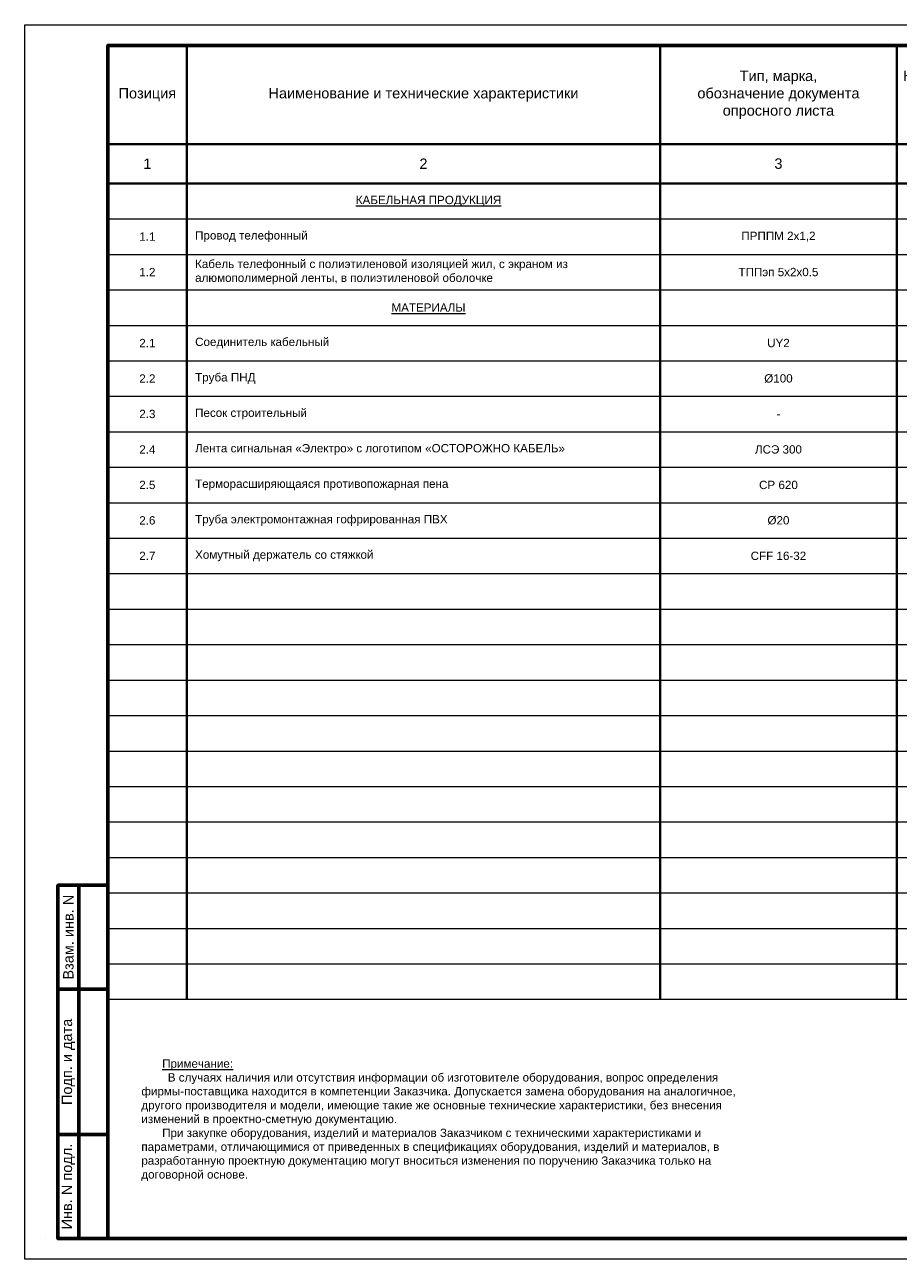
# Model space of a CAD drawing. Header units: millimetres. Extents: x 523431 to 527346, y -48565 to -47721.
# Tile 200 of 217: x 526926 to 527136, y -48565 to -48268. Entities that reach past the tile are written whole.
import ezdxf
from ezdxf.enums import TextEntityAlignment as Align

# ---------------------------------------------------------------- set-up
doc = ezdxf.new("R2010")
doc.units = ezdxf.units.MM
for name, color, linetype, lineweight in [('ВК-линия контур', 132, 'Continuous', 15), ('ВК-линия основная', 1, 'Continuous', 30), ('ВК-линия толстая', 30, 'Continuous', 60), ('ВК-Текст', 1, 'Continuous', 30), ('электрика', 1, 'Continuous', 40), ('ЭОМ_Текст', 7, 'Continuous', 30)]:
    doc.layers.add(name, color=color, linetype=linetype, lineweight=lineweight)
doc.styles.get("Standard").update_dxf_attribs({"font": 'arial.ttf'})

# ---------------------------------------------------------------- blocks, each defined once
blk = doc.blocks.new('*U31')
at = {"layer": 'ВК-линия контур', "color": 0}
for p, q in [((-420, 297), (0, 297)), ((-420, 0), (-420, 297)), ((0, 0), (-420, 0))]:
    blk.add_line(p, q, dxfattribs=at)
at = {"layer": 'ВК-линия контур', "color": 0, "lineweight": 0}
blk.add_lwpolyline([(-415, 5), (-415, 5)], close=True, dxfattribs=at).dxf.unprotected_set("ltscale", 0)
at = {"layer": 'ВК-линия основная', "color": 0}
for points in [[(-400, 287), (-400, 287)], [(-400, 90), (-400, 90)]]:
    blk.add_lwpolyline(points, dxfattribs=at)
at = {"layer": 'ВК-линия толстая', "color": 0}
for points in [[(-400, 5), (-400, 292), (-5, 292), (-5, 5)], [(-400, 278), (-400, 278), (-400, 278), (-400, 278)], [(-407, 65), (-412, 65), (-412, 90), (-407, 90)], [(-400, 65), (-407, 65), (-407, 90), (-400, 90)], [(-400, 90), (-400, 90), (-400, 90), (-400, 90)], [(-400, 90), (-400, 90), (-400, 90), (-400, 90)], [(-400, 90), (-400, 90), (-400, 90), (-400, 90)], [(-400, 90), (-400, 90), (-400, 90), (-400, 90)], [(-407, 30), (-412, 30), (-412, 65), (-407, 65)], [(-400, 30), (-407, 30), (-407, 65), (-400, 65)], [(-407, 5), (-412, 5), (-412, 30), (-407, 30)], [(-400, 5), (-407, 5), (-407, 30), (-400, 30)]]:
    blk.add_lwpolyline(points, close=True, dxfattribs=at)
for points in [[(-400, 287), (-400, 287)], [(-400, 287), (-400, 287)], [(-400, 287), (-400, 287)], [(-400, 287), (-400, 287)], [(-400, 90), (-400, 90)], [(-400, 90), (-400, 90)], [(-400, 90), (-400, 90)], [(-400, 90), (-400, 90)], [(-400, 90), (-400, 90)], [(-400, 90), (-400, 90)], [(-400, 90), (-400, 90)]]:
    blk.add_lwpolyline(points, dxfattribs=at)
at = {"layer": 'ВК-Текст', "color": 0, "rotation": 90}
for s, insert, char_height, width, attachment_point in [('\\pi2;Справ. N', (-400, 287), 0.0000208, 0.000208, 4), ('\\pi2;Перв. примен.', (-400, 287), 0.0000208, 0.000208, 4), ('\\pi2;Согласовано', (-400, 90), 0.00000385, 0.0000385, 4), ('\\pi2.5;Инв. N дубл.', (-400, 90), 0.00000417, 0.0000417, 4), ('\\pi2.5;Подп. дата', (-400, 90), 0.00000417, 0.0000583, 4), ('Взам. инв. N', (-409.5, 77.5), 2.5, 25, 5), ('Подп. и дата', (-409.5, 47.5), 2.5, 35, 5), ('Инв. N подл.', (-409.5, 17.5), 2.5, 25, 5)]:
    blk.add_mtext(s, dxfattribs=dict(at, insert=insert, char_height=char_height, width=width, attachment_point=attachment_point))
at = {"layer": 'ВК-Текст', "color": 0}
blk.add_attdef('ЛИСТ_АЛ', text='', height=2.5, dxfattribs=at).set_placement((-10, 288.5), align=Align.MIDDLE_CENTER)
at = {"layer": 'ВК-Текст', "color": 0, "ltscale": 0.5}
blk.add_attdef('ВЕРХНИЙ_ШИФР', text='', height=0.000005, rotation=180, dxfattribs=at).set_placement((-400, 278), align=Align.MIDDLE_CENTER)
at = {"layer": 'ВК-Текст', "color": 0, "flags": 12}
blk.add_attdef('ФОРМАТ_ЛИСТА', (-42, 1.56), '', height=2.5, dxfattribs=at)
blk = doc.blocks.new('A$C5C9321C1')
at = {"layer": 'электрика', "color": 7}
for p, q in [((1896, 22945), (1896, 20575)), ((13274, 22945), (13274, 20575)), ((18963, 22945), (18963, 20575)), ((22376, 22945), (22376, 20575)), ((26643, 22945), (26643, 20575)), ((28539, 22945), (28539, 20575)), ((30436, 22945), (30436, 20575)), ((32806, 22945), (32806, 20575)), ((0, 20575), (1896, 20575)), ((1896, 20575), (13274, 20575)), ((1896, 20575), (1896, 19627)), ((13274, 20575), (18963, 20575)), ((13274, 20575), (13274, 19627)), ((18963, 20575), (22376, 20575)), ((18963, 20575), (18963, 19627)), ((22376, 20575), (26643, 20575)), ((22376, 20575), (22376, 19627)), ((26643, 20575), (28539, 20575)), ((26643, 20575), (26643, 19627)), ((28539, 20575), (30436, 20575)), ((28539, 20575), (28539, 19627)), ((30436, 20575), (32806, 20575)), ((30436, 20575), (30436, 19627)), ((32806, 20575), (39500, 20575)), ((32806, 20575), (32806, 19627)), ((0, 19627), (1896, 19627)), ((1896, 19627), (13274, 19627)), ((1896, 19627), (1896, 18773)), ((13274, 19627), (18963, 19627)), ((13274, 19627), (13274, 18773)), ((18963, 19627), (22376, 19627)), ((18963, 19627), (18963, 18773)), ((22376, 19627), (26643, 19627)), ((22376, 19627), (22376, 18773)), ((26643, 19627), (28539, 19627)), ((26643, 19627), (26643, 18773)), ((28539, 19627), (30436, 19627)), ((28539, 19627), (28539, 18773)), ((30436, 19627), (32806, 19627)), ((30436, 19627), (30436, 18773)), ((32806, 19627), (39500, 19627)), ((32806, 19627), (32806, 18773)), ((1896, 18773), (1896, 17920)), ((13274, 18773), (13274, 17920)), ((18963, 18773), (18963, 17920)), ((22376, 18773), (22376, 17920)), ((26643, 18773), (26643, 17920)), ((28539, 18773), (28539, 17920)), ((30436, 18773), (30436, 17920)), ((32806, 18773), (32806, 17920)), ((1896, 17920), (1896, 17067)), ((13274, 17920), (13274, 17067)), ((18963, 17920), (18963, 17067)), ((22376, 17920), (22376, 17067)), ((26643, 17920), (26643, 17067)), ((28539, 17920), (28539, 17067)), ((30436, 17920), (30436, 17067)), ((32806, 17920), (32806, 17067)), ((1896, 17067), (1896, 16213)), ((13274, 17067), (13274, 16213)), ((18963, 17067), (18963, 16213)), ((22376, 17067), (22376, 16213)), ((26643, 17067), (26643, 16213)), ((28539, 17067), (28539, 16213)), ((30436, 17067), (30436, 16213)), ((32806, 17067), (32806, 16213)), ((1896, 16213), (1896, 15360)), ((13274, 16213), (13274, 15360)), ((18963, 16213), (18963, 15360)), ((22376, 16213), (22376, 15360)), ((26643, 16213), (26643, 15360)), ((28539, 16213), (28539, 15360)), ((30436, 16213), (30436, 15360)), ((32806, 16213), (32806, 15360)), ((1896, 15360), (1896, 14507)), ((13274, 15360), (13274, 14507)), ((18963, 15360), (18963, 14507)), ((22376, 15360), (22376, 14507)), ((26643, 15360), (26643, 14507)), ((28539, 15360), (28539, 14507)), ((30436, 15360), (30436, 14507)), ((32806, 15360), (32806, 14507)), ((1896, 14507), (1896, 13653)), ((13274, 14507), (13274, 13653)), ((18963, 14507), (18963, 13653)), ((22376, 14507), (22376, 13653)), ((26643, 14507), (26643, 13653)), ((28539, 14507), (28539, 13653)), ((30436, 14507), (30436, 13653)), ((32806, 14507), (32806, 13653)), ((1896, 13653), (1896, 12800)), ((13274, 13653), (13274, 12800)), ((18963, 13653), (18963, 12800)), ((22376, 13653), (22376, 12800)), ((26643, 13653), (26643, 12800)), ((28539, 13653), (28539, 12800)), ((30436, 13653), (30436, 12800)), ((32806, 13653), (32806, 12800)), ((1896, 12800), (1896, 11947)), ((13274, 12800), (13274, 11947)), ((18963, 12800), (18963, 11947)), ((22376, 12800), (22376, 11947)), ((26643, 12800), (26643, 11947)), ((28539, 12800), (28539, 11947)), ((30436, 12800), (30436, 11947)), ((32806, 12800), (32806, 11947)), ((1896, 11947), (1896, 11093)), ((13274, 11947), (13274, 11093)), ((18963, 11947), (18963, 11093)), ((22376, 11947), (22376, 11093)), ((26643, 11947), (26643, 11093)), ((28539, 11947), (28539, 11093)), ((30436, 11947), (30436, 11093)), ((32806, 11947), (32806, 11093)), ((1896, 11093), (1896, 10240)), ((13274, 11093), (13274, 10240)), ((18963, 11093), (18963, 10240)), ((22376, 11093), (22376, 10240)), ((26643, 11093), (26643, 10240)), ((28539, 11093), (28539, 10240)), ((30436, 11093), (30436, 10240)), ((32806, 11093), (32806, 10240)), ((1896, 10240), (1896, 9387)), ((13274, 10240), (13274, 9387)), ((18963, 10240), (18963, 9387)), ((22376, 10240), (22376, 9387)), ((26643, 10240), (26643, 9387)), ((28539, 10240), (28539, 9387)), ((30436, 10240), (30436, 9387)), ((32806, 10240), (32806, 9387)), ((1896, 9387), (1896, 8533)), ((13274, 9387), (13274, 8533)), ((18963, 9387), (18963, 8533)), ((22376, 9387), (22376, 8533)), ((26643, 9387), (26643, 8533)), ((28539, 9387), (28539, 8533)), ((30436, 9387), (30436, 8533)), ((32806, 9387), (32806, 8533)), ((1896, 8533), (1896, 7680)), ((13274, 8533), (13274, 7680)), ((18963, 8533), (18963, 7680)), ((22376, 8533), (22376, 7680)), ((26643, 8533), (26643, 7680)), ((28539, 8533), (28539, 7680)), ((30436, 8533), (30436, 7680)), ((32806, 8533), (32806, 7680)), ((1896, 7680), (1896, 6827)), ((13274, 7680), (13274, 6827)), ((18963, 7680), (18963, 6827)), ((22376, 7680), (22376, 6827)), ((26643, 7680), (26643, 6827)), ((28539, 7680), (28539, 6827)), ((30436, 7680), (30436, 6827)), ((32806, 7680), (32806, 6827)), ((1896, 6827), (1896, 5973)), ((13274, 6827), (13274, 5973)), ((18963, 6827), (18963, 5973)), ((22376, 6827), (22376, 5973)), ((26643, 6827), (26643, 5973)), ((28539, 6827), (28539, 5973)), ((30436, 6827), (30436, 5973)), ((32806, 6827), (32806, 5973)), ((1896, 5973), (1896, 5120)), ((13274, 5973), (13274, 5120)), ((18963, 5973), (18963, 5120)), ((22376, 5973), (22376, 5120)), ((26643, 5973), (26643, 5120)), ((28539, 5973), (28539, 5120)), ((30436, 5973), (30436, 5120)), ((32806, 5973), (32806, 5120)), ((1896, 5120), (1896, 4267)), ((13274, 5120), (13274, 4267)), ((18963, 5120), (18963, 4267)), ((22376, 5120), (22376, 4267)), ((26643, 5120), (26643, 4267)), ((28539, 5120), (28539, 4267)), ((30436, 5120), (30436, 4267)), ((32806, 5120), (32806, 4267)), ((1896, 4267), (1896, 3413)), ((13274, 4267), (13274, 3413)), ((18963, 4267), (18963, 3413)), ((22376, 4267), (22376, 3413)), ((26643, 4267), (26643, 3413)), ((28539, 4267), (28539, 3413)), ((30436, 4267), (30436, 3413)), ((32806, 4267), (32806, 3413)), ((1896, 3413), (1896, 2560)), ((13274, 3413), (13274, 2560)), ((18963, 3413), (18963, 2560)), ((22376, 3413), (22376, 2560)), ((26643, 3413), (26643, 2560)), ((28539, 3413), (28539, 2560)), ((30436, 3413), (30436, 2560)), ((32806, 3413), (32806, 2560)), ((1896, 2560), (1896, 0)), ((13274, 2560), (13274, 0)), ((18963, 2560), (18963, 0)), ((22376, 2560), (22376, 0)), ((26643, 2560), (26643, 0)), ((28539, 2560), (28539, 0)), ((30436, 2560), (30436, 0)), ((32806, 2560), (32806, 0))]:
    blk.add_line(p, q, dxfattribs=at)
at = {"layer": 'ЭОМ_Текст', "lineweight": 0}
for p, q in [((0, 18773), (1896, 18773)), ((1896, 18773), (13274, 18773)), ((13274, 18773), (18963, 18773)), ((18963, 18773), (22376, 18773)), ((22376, 18773), (26643, 18773)), ((26643, 18773), (28539, 18773)), ((28539, 18773), (30436, 18773)), ((30436, 18773), (32806, 18773)), ((32806, 18773), (39500, 18773)), ((0, 17920), (1896, 17920)), ((1896, 17920), (13274, 17920)), ((13274, 17920), (18963, 17920)), ((18963, 17920), (22376, 17920)), ((22376, 17920), (26643, 17920)), ((26643, 17920), (28539, 17920)), ((28539, 17920), (30436, 17920)), ((30436, 17920), (32806, 17920)), ((32806, 17920), (39500, 17920)), ((0, 17067), (1896, 17067)), ((1896, 17067), (13274, 17067)), ((13274, 17067), (18963, 17067)), ((18963, 17067), (22376, 17067)), ((22376, 17067), (26643, 17067)), ((26643, 17067), (28539, 17067)), ((28539, 17067), (30436, 17067)), ((30436, 17067), (32806, 17067)), ((32806, 17067), (39500, 17067)), ((0, 16213), (1896, 16213)), ((1896, 16213), (13274, 16213)), ((13274, 16213), (18963, 16213)), ((18963, 16213), (22376, 16213)), ((22376, 16213), (26643, 16213)), ((26643, 16213), (28539, 16213)), ((28539, 16213), (30436, 16213)), ((30436, 16213), (32806, 16213)), ((32806, 16213), (39500, 16213)), ((0, 15360), (1896, 15360)), ((1896, 15360), (13274, 15360)), ((13274, 15360), (18963, 15360)), ((18963, 15360), (22376, 15360)), ((22376, 15360), (26643, 15360)), ((26643, 15360), (28539, 15360)), ((28539, 15360), (30436, 15360)), ((30436, 15360), (32806, 15360)), ((32806, 15360), (39500, 15360)), ((0, 14507), (1896, 14507)), ((1896, 14507), (13274, 14507)), ((13274, 14507), (18963, 14507)), ((18963, 14507), (22376, 14507)), ((22376, 14507), (26643, 14507)), ((26643, 14507), (28539, 14507)), ((28539, 14507), (30436, 14507)), ((30436, 14507), (32806, 14507)), ((32806, 14507), (39500, 14507)), ((0, 13653), (1896, 13653)), ((1896, 13653), (13274, 13653)), ((13274, 13653), (18963, 13653)), ((18963, 13653), (22376, 13653)), ((22376, 13653), (26643, 13653)), ((26643, 13653), (28539, 13653)), ((28539, 13653), (30436, 13653)), ((30436, 13653), (32806, 13653)), ((32806, 13653), (39500, 13653)), ((0, 12800), (1896, 12800)), ((1896, 12800), (13274, 12800)), ((13274, 12800), (18963, 12800)), ((18963, 12800), (22376, 12800)), ((22376, 12800), (26643, 12800)), ((26643, 12800), (28539, 12800)), ((28539, 12800), (30436, 12800)), ((30436, 12800), (32806, 12800)), ((32806, 12800), (39500, 12800)), ((0, 11947), (1896, 11947)), ((1896, 11947), (13274, 11947)), ((13274, 11947), (18963, 11947)), ((18963, 11947), (22376, 11947)), ((22376, 11947), (26643, 11947)), ((26643, 11947), (28539, 11947)), ((28539, 11947), (30436, 11947)), ((30436, 11947), (32806, 11947)), ((32806, 11947), (39500, 11947)), ((0, 11093), (1896, 11093)), ((1896, 11093), (13274, 11093)), ((13274, 11093), (18963, 11093)), ((18963, 11093), (22376, 11093)), ((22376, 11093), (26643, 11093)), ((26643, 11093), (28539, 11093)), ((28539, 11093), (30436, 11093)), ((30436, 11093), (32806, 11093)), ((32806, 11093), (39500, 11093)), ((0, 10240), (1896, 10240)), ((1896, 10240), (13274, 10240)), ((13274, 10240), (18963, 10240)), ((18963, 10240), (22376, 10240)), ((22376, 10240), (26643, 10240)), ((26643, 10240), (28539, 10240)), ((28539, 10240), (30436, 10240)), ((30436, 10240), (32806, 10240)), ((32806, 10240), (39500, 10240)), ((0, 9387), (1896, 9387)), ((1896, 9387), (13274, 9387)), ((13274, 9387), (18963, 9387)), ((18963, 9387), (22376, 9387)), ((22376, 9387), (26643, 9387)), ((26643, 9387), (28539, 9387)), ((28539, 9387), (30436, 9387)), ((30436, 9387), (32806, 9387)), ((32806, 9387), (39500, 9387)), ((0, 8533), (1896, 8533)), ((1896, 8533), (13274, 8533)), ((13274, 8533), (18963, 8533)), ((18963, 8533), (22376, 8533)), ((22376, 8533), (26643, 8533)), ((26643, 8533), (28539, 8533)), ((28539, 8533), (30436, 8533)), ((30436, 8533), (32806, 8533)), ((32806, 8533), (39500, 8533)), ((0, 7680), (1896, 7680)), ((1896, 7680), (13274, 7680)), ((13274, 7680), (18963, 7680)), ((18963, 7680), (22376, 7680)), ((22376, 7680), (26643, 7680)), ((26643, 7680), (28539, 7680)), ((28539, 7680), (30436, 7680)), ((30436, 7680), (32806, 7680)), ((32806, 7680), (39500, 7680)), ((0, 6827), (1896, 6827)), ((1896, 6827), (13274, 6827)), ((13274, 6827), (18963, 6827)), ((18963, 6827), (22376, 6827)), ((22376, 6827), (26643, 6827)), ((26643, 6827), (28539, 6827)), ((28539, 6827), (30436, 6827)), ((30436, 6827), (32806, 6827)), ((32806, 6827), (39500, 6827)), ((0, 5973), (1896, 5973)), ((1896, 5973), (13274, 5973)), ((13274, 5973), (18963, 5973)), ((18963, 5973), (22376, 5973)), ((22376, 5973), (26643, 5973)), ((26643, 5973), (28539, 5973)), ((28539, 5973), (30436, 5973)), ((30436, 5973), (32806, 5973)), ((32806, 5973), (39500, 5973)), ((0, 5120), (1896, 5120)), ((1896, 5120), (13274, 5120)), ((13274, 5120), (18963, 5120)), ((18963, 5120), (22376, 5120)), ((22376, 5120), (26643, 5120)), ((26643, 5120), (28539, 5120)), ((28539, 5120), (30436, 5120)), ((30436, 5120), (32806, 5120)), ((32806, 5120), (39500, 5120)), ((0, 4267), (1896, 4267)), ((1896, 4267), (13274, 4267)), ((13274, 4267), (18963, 4267)), ((18963, 4267), (22376, 4267)), ((22376, 4267), (26643, 4267)), ((26643, 4267), (28539, 4267)), ((28539, 4267), (30436, 4267)), ((30436, 4267), (32806, 4267)), ((32806, 4267), (39500, 4267)), ((0, 3413), (1896, 3413)), ((1896, 3413), (13274, 3413)), ((13274, 3413), (18963, 3413)), ((18963, 3413), (22376, 3413)), ((22376, 3413), (26643, 3413)), ((26643, 3413), (28539, 3413)), ((28539, 3413), (30436, 3413)), ((30436, 3413), (32806, 3413)), ((32806, 3413), (39500, 3413)), ((0, 2560), (1896, 2560)), ((1896, 2560), (13274, 2560)), ((13274, 2560), (18963, 2560)), ((18963, 2560), (22376, 2560)), ((22376, 2560), (26643, 2560)), ((26643, 2560), (28539, 2560)), ((28539, 2560), (30436, 2560)), ((30436, 2560), (32806, 2560)), ((32806, 2560), (39500, 2560)), ((0, 1707), (1896, 1707)), ((1896, 1707), (13274, 1707)), ((13274, 1707), (18963, 1707)), ((18963, 1707), (22376, 1707)), ((22376, 1707), (26643, 1707)), ((26643, 1707), (28539, 1707)), ((28539, 1707), (30436, 1707)), ((30436, 1707), (32806, 1707)), ((32806, 1707), (39500, 1707)), ((0, 853), (1896, 853)), ((1896, 853), (13274, 853)), ((13274, 853), (18963, 853)), ((18963, 853), (22376, 853)), ((22376, 853), (26643, 853)), ((26643, 853), (28539, 853)), ((28539, 853), (30436, 853)), ((30436, 853), (32806, 853)), ((32806, 853), (39500, 853)), ((0, 0), (1896, 0)), ((1896, 0), (13274, 0)), ((13274, 0), (18963, 0)), ((18963, 0), (22376, 0)), ((22376, 0), (26643, 0)), ((26643, 0), (28539, 0)), ((28539, 0), (30436, 0)), ((30436, 0), (32806, 0)), ((32806, 0), (39500, 0))]:
    blk.add_line(p, q, dxfattribs=at)
at = {"layer": 'ЭОМ_Текст', "lineweight": 25, "char_height": 250, "attachment_point": 5}
for s, insert, width in [('Тип, марка,\\Pобозначение документа \\Pопросного листа', (16119, 21760), 5688.91), ('Код оборудования, изделия, \\Pматериала', (20670, 21760), 3413.34), ('Единица измерения', (27591, 21760), 1896.3), ('Масса единицы', (31621, 21760), 2370.38), ('Позиция', (948, 21760), 1896.3), ('Наименование и технические характеристики', (7585, 21760), 11377.82), ('Завод изготовитель', (24510, 21760), 4266.68), ('Количество', (29488, 21760), 1896.3), ('Примечания', (36153, 21760), 6693.96), ('1', (948, 20101), 1896.3), ('2', (7585, 20101), 11377.82), ('3', (16119, 20101), 5688.91), ('4', (20670, 20101), 3413.34), ('5', (24510, 20101), 4266.68), ('6', (27591, 20101), 1896.3), ('7', (29488, 20101), 1896.3), ('8', (31621, 20101), 2370.38), ('9', (36153, 20101), 6693.96)]:
    blk.add_mtext(s, dxfattribs=dict(at, insert=insert, width=width))

msp = doc.modelspace()

# ---------------------------------------------------------------- block references
ref = msp.add_blockref('*U31', (527345.58, -48564.75))
ref.add_attrib('ВЕРХНИЙ_ШИФР', '1984-11.Р 01.06.01 РЗ.Э1-01', dxfattribs={"layer": 'ВК-Текст', "color": 0, "ltscale": 0.5, "height": 0.000005, "rotation": 180}).set_placement((526945.58, -48286.75), align=Align.MIDDLE_CENTER)
at = {"xscale": 0.01, "yscale": 0.01, "zscale": 0.01}
msp.add_blockref('A$C5C9321C1', (526945.58, -48502.2), dxfattribs=at)

# ---------------------------------------------------------------- texts
at = {"lineweight": 0}
for s, insert, char_height, width, attachment_point in [('\\pi40.62714;{\\L\\C0;КАБЕЛЬНАЯ ПРОДУКЦИЯ}', (526964.54, -48310.2), 2, 113.7782, 4), ('{\\C0;1.1}', (526955.06, -48318.73), 2, 18.963, 5), ('\\pi2;{\\C0;Провод телефонный}', (526964.54, -48318.73), 2, 113.7782, 4), ('{\\C0;ПРППМ 2х1,2}', (527106.77, -48318.73), 2, 56.8891, 5), ('\\pi2;{\\C0;Кабель телефонный с полиэтиленовой изоляцией жил, с экраном из \\Pалюмополимерной ленты, в полиэтиленовой оболочке}', (526964.54, -48327.26), 2, 113.7782, 4), ('{\\C0;1.2}', (526955.06, -48327.26), 2, 18.963, 5), ('{\\C0;ТППэп 5х2х0.5}', (527106.77, -48327.26), 2, 56.8891, 5), ('\\pi49.20695;{\\L\\C0;МАТЕРИАЛЫ}', (526964.54, -48335.8), 2, 113.7782, 4), ('{\\C0;2.1}', (526955.06, -48344.33), 2, 18.963, 5), ('\\pi2;{\\C0;Соединитель кабельный }', (526964.54, -48344.33), 2, 113.7782, 4), ('{\\C0;UY2}', (527106.77, -48344.33), 2, 56.8891, 5), ('{\\C0;2.2}', (526955.06, -48352.87), 2, 18.963, 5), ('\\pi2;{\\C0;Труба ПНД}', (526964.54, -48352.87), 2, 113.7782, 4), ('{\\C0;Ø100}', (527106.77, -48352.87), 2, 56.8891, 5), ('{\\C0;2.3}', (526955.06, -48361.4), 2, 18.963, 5), ('\\pi2;{\\C0;Песок строительный}', (526964.54, -48361.4), 2, 113.7782, 4), ('{\\C0;-}', (527106.77, -48361.4), 2, 56.8891, 5), ('{\\C0;2.4}', (526955.06, -48369.93), 2, 18.963, 5), ('\\pi2;{\\C0;Лента сигнальная «Электро» с логотипом «ОСТОРОЖНО КАБЕЛЬ»}', (526964.54, -48369.93), 2, 113.7782, 4), ('{\\C0;ЛСЭ 300}', (527106.77, -48369.93), 2, 56.8891, 5), ('{\\C0;2.5}', (526955.06, -48378.47), 2, 18.963, 5), ('\\pi2;{\\C0;Терморасширяющаяся противопожарная пена}', (526964.54, -48378.47), 2, 113.7782, 4), ('{\\C0;CP 620}', (527106.77, -48378.47), 2, 56.8891, 5), ('{\\C0;2.6}', (526955.06, -48387), 2, 18.963, 5), ('\\pi2;{\\C0;Труба электромонтажная гофрированная ПВХ}', (526964.54, -48387), 2, 113.7782, 4), ('Ø20', (527106.77, -48387), 2, 56.8891, 5), ('{\\C0;2.7}', (526955.06, -48395.53), 2, 18.963, 5), ('\\pi2;{\\C0;Хомутный держатель со стяжкой}', (526964.54, -48395.53), 2, 113.7782, 4), ('CFF 16-32', (527106.77, -48395.53), 2, 56.8891, 5), ('\\pi5,l2.5;{\\H0.8x;\\L\\C7;Примечание: \\P\\H1.75x;\\l \\H0.57143x;В случаях наличия или отсутствия информации об изготовителе оборудования, вопрос определения \\H1.5239x; \\H0.65622x;\\P\\pi0;фирмы-поставщика находится в компетенции Заказчика. Допускается замена оборудования на аналогичное, \\H1.6201x; \\H0.61723x;\\Pдругого производителя и модели, имеющие такие же основные технические характеристики, без внесения \\H1.5881x; \\H0.6297x;\\Pизменений в проектно-сметную документацию. \\H1.5749x; \\H0.63497x;\\P\\pi5;При закупке оборудования, изделий и материалов Заказчиком с техническими характеристиками и \\H1.5822x; \\H0.63201x;\\P\\pi0;параметрами, отличающимися от приведенных в спецификациях оборудования, изделий и материалов, в \\H1.6007x; \\H0.62473x;\\Pразработанную проектную документацию могут вноситься изменения по поручению Заказчика только на \\H1.5945x; \\H0.62714x;\\Pдоговорной основе.\\H1.5727x; }', (526951.12, -48531.29), 2.5, 154.1461, 4)]:
    msp.add_mtext(s, dxfattribs=dict(at, insert=insert, char_height=char_height, width=width, attachment_point=attachment_point))

doc.saveas('drawing.dxf')
